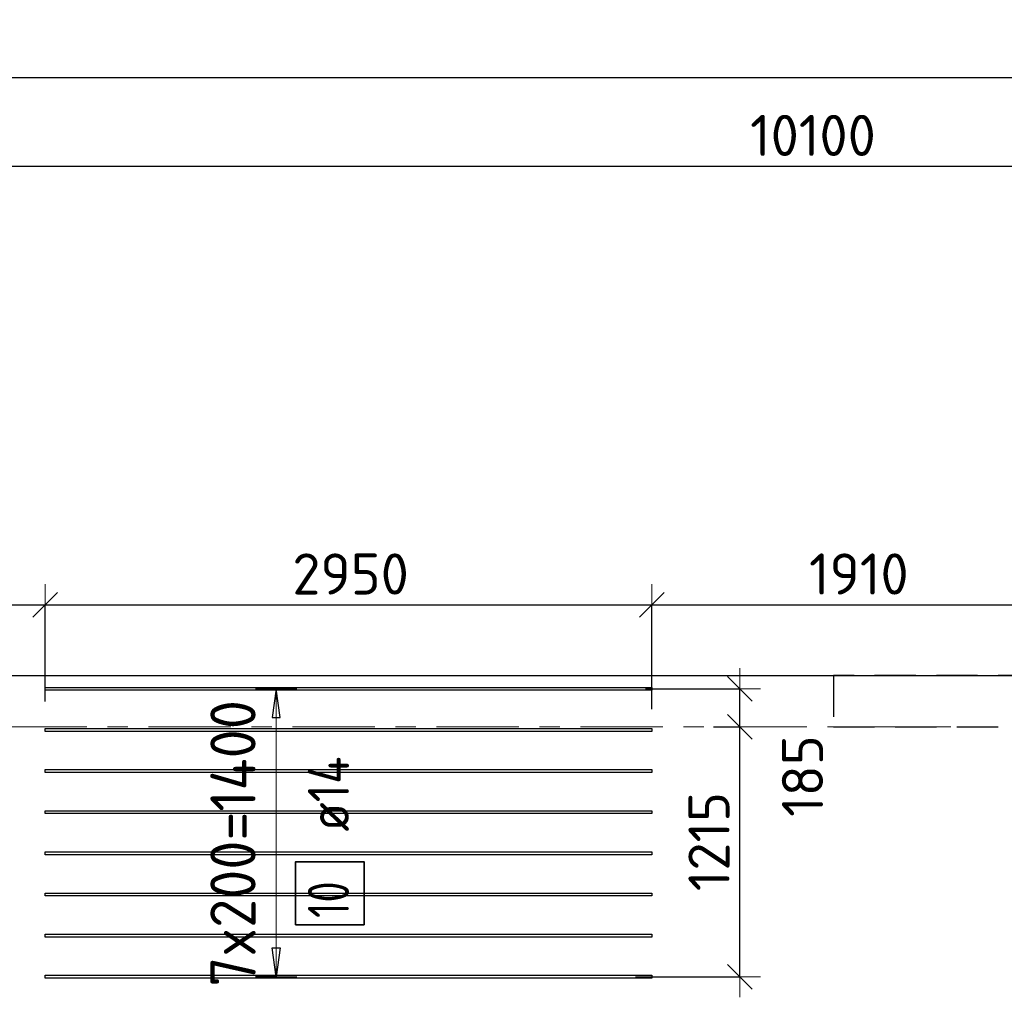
# Model space of a CAD drawing. Header units: metres. Extents: x -38 to 97, y -15 to 21.
# Tile 31 of 111: x 52.74 to 57.53, y 15.09 to 19.84. Entities that reach past the tile are written whole.
import ezdxf

# ---------------------------------------------------------------- set-up
doc = ezdxf.new("R2010")
doc.units = ezdxf.units.M
doc.header["$PDMODE"] = 65
for name, pattern in [('______11', [0.5, 0.4, -0.05, 0, -0.05]), ('______2', [0.27, 0.2, -0.07]), ('______5', [1.1, 0.8, -0.1, 0.1, -0.1])]:
    doc.linetypes.add(name, pattern=pattern)
for name, color, linetype, lineweight in [('XR$2$Осевая линия (1)', 7, '______5', 13), ('XR$2$Размерная линия (1)', 7, 'Continuous', 13), ('XR$3$Перекрытие (1)', 7, 'Continuous', 35), ('XR$3$Размерная линия (1)', 7, 'Continuous', 13), ('XR$5$Перекрытие (1)', 7, 'Continuous', 35), ('XR$5$Размерная линия (1)', 7, 'Continuous', 13)]:
    doc.layers.add(name, color=color, linetype=linetype, lineweight=lineweight)
for name, color, linetype, lineweight, true_color in [('XR$3$Арм.стержн.Доп. Арм верхн.зоны Х', 7, 'Continuous', 35, 0x8c8cff), ('XR$5$Арм.стержн.Доп. Арм верхн.зоны Х', 7, 'Continuous', 35, 0x8c8cff), ('XR$7$Стена_ бетон несущ.', 7, 'Continuous', 70, 0xb4b496)]:
    doc.layers.add(name, color=color, linetype=linetype, lineweight=lineweight, true_color=true_color)
doc.styles.add('ISOCPEUR', font='txt')
doc.dimstyles.new('DIMSTYLE_3', dxfattribs={"dimtxt": 0.2, "dimasz": 0.2, "dimexe": 0, "dimexo": 0, "dimgap": 0.1, "dimtad": 2, "dimdec": 0, "dimlfac": 1000, "dimrnd": 5, "dimzin": 12, "dimdsep": 46, "dimtxsty": 'ISOCPEUR', "dimblk1": 'ALL_ML_STRICH', "dimblk2": 'ALL_ML_STRICH', "dimsah": 1, "dimcen": 0, "dimclrd": 7, "dimclre": 256, "dimclrt": 7, "dimadec": 0, "dimazin": 0, "dimtfac": 1, "dimtdec": 0, "dimtix": 1, "dimtmove": 2, "dimatfit": 3, "dimfxl": 0, "dimtzin": 0, "dimlwd": 0, "dimlwe": -3, "dimarcsym": 0})
doc.dimstyles.new('DIMSTYLE_7', dxfattribs={"dimtxt": 0.2, "dimasz": 0.2, "dimexe": 0, "dimexo": 0, "dimgap": 0.1, "dimtad": 0, "dimdec": 0, "dimlfac": 1000, "dimrnd": 5, "dimzin": 12, "dimdsep": 46, "dimtxsty": 'ISOCPEUR', "dimblk1": 'ALL_ML_STRICH', "dimblk2": 'ALL_ML_STRICH', "dimsah": 1, "dimcen": 0, "dimclrd": 7, "dimclre": 256, "dimclrt": 7, "dimadec": 0, "dimazin": 0, "dimtfac": 1, "dimtdec": 0, "dimtix": 1, "dimtmove": 2, "dimatfit": 3, "dimfxl": 0, "dimtvp": 1.2, "dimtzin": 0, "dimlwd": 0, "dimlwe": -3, "dimarcsym": 0})

# ---------------------------------------------------------------- blocks, each defined once
blk = doc.blocks.new('ALL_ML_STRICH')
at = {"color": 0, "linetype": 'ByBlock', "lineweight": -2}
for p, q in [((0, -0.5), (0, 0.5)), ((-0.3, -0.3), (0.3, 0.3)), ((-1, 0), (0.5, 0))]:
    blk.add_line(p, q, dxfattribs=at)
blk = doc.blocks.new('*D11')
at = {"layer": 'DEFPOINTS', "color": 7, "linetype": 'Continuous', "lineweight": 13, "transparency": 33554687}
for p in [(0.5, 19.5574), (0.5, 19.3768), (61.6, 17.1197)]:
    blk.add_point(p, dxfattribs=at)
at = {"layer": 'XR$2$Размерная линия (1)', "color": 9, "linetype": 'Continuous', "lineweight": -2, "true_color": 0xc7c7c7, "transparency": 33554687}
for p, q in [((0.5, 19.3568), (0.5, 19.5574)), ((61.6, 17.1397), (61.6, 19.5574))]:
    blk.add_line(p, q, dxfattribs=at)
at = {"layer": 'XR$2$Размерная линия (1)', "color": 7, "linetype": 'Continuous', "lineweight": -2, "transparency": 33554687}
blk.add_line((0.5, 19.5574), (61.6, 19.5574), dxfattribs=at)
at = {"layer": 'XR$2$Размерная линия (1)', "color": 7, "linetype": 'Continuous', "lineweight": 13, "transparency": 33554687, "xscale": 0.2, "yscale": 0.2, "zscale": 0.2, "rotation": 180}
blk.add_blockref('ALL_ML_STRICH', (0.5, 19.5574), dxfattribs=at)
at = {"layer": 'XR$2$Размерная линия (1)', "color": 7, "linetype": 'Continuous', "lineweight": 13, "transparency": 33554687, "xscale": 0.2, "yscale": 0.2, "zscale": 0.2}
blk.add_blockref('ALL_ML_STRICH', (61.6, 19.5574), dxfattribs=at)
at = {"layer": 'XR$2$Размерная линия (1)', "color": 7, "linetype": 'Continuous', "lineweight": 13, "transparency": 33554687, "insert": (31.1, 19.7074), "char_height": 0.2, "width": 1, "attachment_point": 5, "style": 'ISOCPEUR'}
blk.add_mtext('\\A1;{61100}', dxfattribs=at)
blk = doc.blocks.new('*D38')
at = {"layer": 'DEFPOINTS', "color": 7, "linetype": 'Continuous', "lineweight": 13, "transparency": 33554687}
for p in [(51.5, 19.1261), (61.6, 17.4912), (51.5, 17.3896)]:
    blk.add_point(p, dxfattribs=at)
at = {"layer": 'XR$2$Размерная линия (1)', "color": 9, "linetype": 'Continuous', "lineweight": -2, "true_color": 0xc7c7c7, "transparency": 33554687}
for p, q in [((51.5, 17.4096), (51.5, 19.1261)), ((61.6, 17.5112), (61.6, 19.1261))]:
    blk.add_line(p, q, dxfattribs=at)
at = {"layer": 'XR$2$Размерная линия (1)', "color": 7, "linetype": 'Continuous', "lineweight": -2, "transparency": 33554687}
blk.add_line((51.5, 19.1261), (61.6, 19.1261), dxfattribs=at)
at = {"layer": 'XR$2$Размерная линия (1)', "color": 7, "linetype": 'Continuous', "lineweight": 13, "transparency": 33554687, "xscale": 0.2, "yscale": 0.2, "zscale": 0.2, "rotation": 180}
blk.add_blockref('ALL_ML_STRICH', (51.5, 19.1261), dxfattribs=at)
at = {"layer": 'XR$2$Размерная линия (1)', "color": 7, "linetype": 'Continuous', "lineweight": 13, "transparency": 33554687, "xscale": 0.2, "yscale": 0.2, "zscale": 0.2}
blk.add_blockref('ALL_ML_STRICH', (61.6, 19.1261), dxfattribs=at)
at = {"layer": 'XR$2$Размерная линия (1)', "color": 7, "linetype": 'Continuous', "lineweight": 13, "transparency": 33554687, "insert": (56.6, 19.2761), "char_height": 0.2, "width": 1, "attachment_point": 5, "style": 'ISOCPEUR'}
blk.add_mtext('\\A1;{10100}', dxfattribs=at)
blk = doc.blocks.new('*D98')
at = {"layer": 'DEFPOINTS', "color": 7, "linetype": 'Continuous', "lineweight": 13, "transparency": 33554687}
for p in [(51.5, 16.9938), (51.5, 16.9301), (52.8673, 16.5045)]:
    blk.add_point(p, dxfattribs=at)
at = {"layer": 'XR$3$Размерная линия (1)', "color": 9, "linetype": 'Continuous', "lineweight": -2, "true_color": 0xc7c7c7, "transparency": 33554687}
for p, q in [((51.5, 16.9501), (51.5, 16.9938)), ((52.8673, 16.5245), (52.8673, 16.9938))]:
    blk.add_line(p, q, dxfattribs=at)
at = {"layer": 'XR$3$Размерная линия (1)', "color": 7, "linetype": 'Continuous', "lineweight": -2, "transparency": 33554687}
blk.add_line((51.5, 16.9938), (52.8673, 16.9938), dxfattribs=at)
at = {"layer": 'XR$3$Размерная линия (1)', "color": 7, "linetype": 'Continuous', "lineweight": 13, "transparency": 33554687, "xscale": 0.2, "yscale": 0.2, "zscale": 0.2, "rotation": 180}
blk.add_blockref('ALL_ML_STRICH', (51.5, 16.9938), dxfattribs=at)
at = {"layer": 'XR$3$Размерная линия (1)', "color": 7, "linetype": 'Continuous', "lineweight": 13, "transparency": 33554687, "xscale": 0.2, "yscale": 0.2, "zscale": 0.2}
blk.add_blockref('ALL_ML_STRICH', (52.8673, 16.9938), dxfattribs=at)
at = {"layer": 'XR$3$Размерная линия (1)', "color": 7, "linetype": 'Continuous', "lineweight": 13, "transparency": 33554687, "insert": (52.2136, 17.1438), "char_height": 0.2, "width": 0.8, "attachment_point": 5, "style": 'ISOCPEUR'}
blk.add_mtext('\\A1;{1365}', dxfattribs=at)
blk = doc.blocks.new('*D99')
at = {"layer": 'DEFPOINTS', "color": 7, "linetype": 'Continuous', "lineweight": 13, "transparency": 33554687}
for p in [(52.8673, 16.9938), (52.8673, 16.5045), (55.8173, 16.4664)]:
    blk.add_point(p, dxfattribs=at)
at = {"layer": 'XR$3$Размерная линия (1)', "color": 9, "linetype": 'Continuous', "lineweight": -2, "true_color": 0xc7c7c7, "transparency": 33554687}
for p, q in [((52.8673, 16.5245), (52.8673, 16.9938)), ((55.8173, 16.4864), (55.8173, 16.9938))]:
    blk.add_line(p, q, dxfattribs=at)
at = {"layer": 'XR$3$Размерная линия (1)', "color": 7, "linetype": 'Continuous', "lineweight": -2, "transparency": 33554687}
blk.add_line((52.8673, 16.9938), (55.8173, 16.9938), dxfattribs=at)
at = {"layer": 'XR$3$Размерная линия (1)', "color": 7, "linetype": 'Continuous', "lineweight": 13, "transparency": 33554687, "xscale": 0.2, "yscale": 0.2, "zscale": 0.2, "rotation": 180}
blk.add_blockref('ALL_ML_STRICH', (52.8673, 16.9938), dxfattribs=at)
at = {"layer": 'XR$3$Размерная линия (1)', "color": 7, "linetype": 'Continuous', "lineweight": 13, "transparency": 33554687, "xscale": 0.2, "yscale": 0.2, "zscale": 0.2}
blk.add_blockref('ALL_ML_STRICH', (55.8173, 16.9938), dxfattribs=at)
at = {"layer": 'XR$3$Размерная линия (1)', "color": 7, "linetype": 'Continuous', "lineweight": 13, "transparency": 33554687, "insert": (54.3523, 17.1438), "char_height": 0.2, "width": 0.8, "attachment_point": 5, "style": 'ISOCPEUR'}
blk.add_mtext('\\A1;{2950}', dxfattribs=at)
blk = doc.blocks.new('*D100')
at = {"layer": 'DEFPOINTS', "color": 7, "linetype": 'Continuous', "lineweight": 13, "transparency": 33554687}
for p in [(55.8173, 16.9938), (55.8173, 16.4664), (57.7288, 16.4947)]:
    blk.add_point(p, dxfattribs=at)
at = {"layer": 'XR$3$Размерная линия (1)', "color": 9, "linetype": 'Continuous', "lineweight": -2, "true_color": 0xc7c7c7, "transparency": 33554687}
for p, q in [((55.8173, 16.4864), (55.8173, 16.9938)), ((57.7288, 16.5147), (57.7288, 16.9938))]:
    blk.add_line(p, q, dxfattribs=at)
at = {"layer": 'XR$3$Размерная линия (1)', "color": 7, "linetype": 'Continuous', "lineweight": -2, "transparency": 33554687}
blk.add_line((55.8173, 16.9938), (57.7288, 16.9938), dxfattribs=at)
at = {"layer": 'XR$3$Размерная линия (1)', "color": 7, "linetype": 'Continuous', "lineweight": 13, "transparency": 33554687, "xscale": 0.2, "yscale": 0.2, "zscale": 0.2, "rotation": 180}
blk.add_blockref('ALL_ML_STRICH', (55.8173, 16.9938), dxfattribs=at)
at = {"layer": 'XR$3$Размерная линия (1)', "color": 7, "linetype": 'Continuous', "lineweight": 13, "transparency": 33554687, "xscale": 0.2, "yscale": 0.2, "zscale": 0.2}
blk.add_blockref('ALL_ML_STRICH', (57.7288, 16.9938), dxfattribs=at)
at = {"layer": 'XR$3$Размерная линия (1)', "color": 7, "linetype": 'Continuous', "lineweight": 13, "transparency": 33554687, "insert": (56.8231, 17.1438), "char_height": 0.2, "width": 0.8, "attachment_point": 5, "style": 'ISOCPEUR'}
blk.add_mtext('\\A1;{1910}', dxfattribs=at)
blk = doc.blocks.new('*D105')
at = {"layer": 'DEFPOINTS', "color": 7, "linetype": 'Continuous', "lineweight": 13, "transparency": 33554687}
for p in [(56.1359, 16.4), (55.7168, 15.1857), (56.2446, 15.1857)]:
    blk.add_point(p, dxfattribs=at)
at = {"layer": 'XR$3$Размерная линия (1)', "color": 9, "linetype": 'Continuous', "lineweight": -2, "true_color": 0xc7c7c7, "transparency": 33554687}
for p, q in [((56.1159, 16.4), (56.2446, 16.4)), ((55.7368, 15.1857), (56.2446, 15.1857))]:
    blk.add_line(p, q, dxfattribs=at)
at = {"layer": 'XR$3$Размерная линия (1)', "color": 7, "linetype": 'Continuous', "lineweight": -2, "transparency": 33554687}
blk.add_line((56.2446, 15.1857), (56.2446, 16.4), dxfattribs=at)
at = {"layer": 'XR$3$Размерная линия (1)', "color": 7, "linetype": 'Continuous', "lineweight": 13, "transparency": 33554687, "xscale": 0.2, "yscale": 0.2, "zscale": 0.2}
for p, rotation in [((56.2446, 16.4), 90), ((56.2446, 15.1857), 270)]:
    blk.add_blockref('ALL_ML_STRICH', p, dxfattribs=dict(at, rotation=rotation))
at = {"layer": 'XR$3$Размерная линия (1)', "color": 7, "linetype": 'Continuous', "lineweight": 13, "transparency": 33554687, "insert": (56.0946, 15.8428), "char_height": 0.2, "width": 0.8, "attachment_point": 5, "rotation": 90, "style": 'ISOCPEUR'}
blk.add_mtext('\\A1;{1215}', dxfattribs=at)
blk = doc.blocks.new('*D106')
at = {"layer": 'DEFPOINTS', "color": 7, "linetype": 'Continuous', "lineweight": 13, "transparency": 33554687}
for p in [(55.7652, 16.5857), (56.1359, 16.4), (56.2446, 16.4)]:
    blk.add_point(p, dxfattribs=at)
at = {"layer": 'XR$3$Размерная линия (1)', "color": 9, "linetype": 'Continuous', "lineweight": -2, "true_color": 0xc7c7c7, "transparency": 33554687}
for p, q in [((55.7852, 16.5857), (56.2446, 16.5857)), ((56.1159, 16.4), (56.2446, 16.4))]:
    blk.add_line(p, q, dxfattribs=at)
at = {"layer": 'XR$3$Размерная линия (1)', "color": 7, "linetype": 'Continuous', "lineweight": -2, "transparency": 33554687}
blk.add_line((56.2446, 16.4), (56.2446, 16.5857), dxfattribs=at)
at = {"layer": 'XR$3$Размерная линия (1)', "color": 7, "linetype": 'Continuous', "lineweight": 13, "transparency": 33554687, "xscale": 0.2, "yscale": 0.2, "zscale": 0.2}
for p, rotation in [((56.2446, 16.5857), 90), ((56.2446, 16.4), 270)]:
    blk.add_blockref('ALL_ML_STRICH', p, dxfattribs=dict(at, rotation=rotation))
at = {"layer": 'XR$3$Размерная линия (1)', "color": 7, "linetype": 'Continuous', "lineweight": 13, "transparency": 33554687, "insert": (56.5493, 16.1613), "char_height": 0.2, "width": 0.6, "attachment_point": 5, "rotation": 90, "style": 'ISOCPEUR'}
blk.add_mtext('\\A1;{185}', dxfattribs=at)
blk = doc.blocks.new('*D395')
at = {"layer": 'DEFPOINTS', "color": 7, "linetype": 'Continuous', "lineweight": 13, "transparency": 33554687}
for p in [(51.5, 16.9938), (51.5, 16.9301), (52.8673, 16.5045)]:
    blk.add_point(p, dxfattribs=at)
at = {"layer": 'XR$5$Размерная линия (1)', "color": 9, "linetype": 'Continuous', "lineweight": -2, "true_color": 0xc7c7c7, "transparency": 33554687}
for p, q in [((51.5, 16.9501), (51.5, 16.9938)), ((52.8673, 16.5245), (52.8673, 16.9938))]:
    blk.add_line(p, q, dxfattribs=at)
at = {"layer": 'XR$5$Размерная линия (1)', "color": 7, "linetype": 'Continuous', "lineweight": -2, "transparency": 33554687}
blk.add_line((51.5, 16.9938), (52.8673, 16.9938), dxfattribs=at)
at = {"layer": 'XR$5$Размерная линия (1)', "color": 7, "linetype": 'Continuous', "lineweight": 13, "transparency": 33554687, "xscale": 0.2, "yscale": 0.2, "zscale": 0.2, "rotation": 180}
blk.add_blockref('ALL_ML_STRICH', (51.5, 16.9938), dxfattribs=at)
at = {"layer": 'XR$5$Размерная линия (1)', "color": 7, "linetype": 'Continuous', "lineweight": 13, "transparency": 33554687, "xscale": 0.2, "yscale": 0.2, "zscale": 0.2}
blk.add_blockref('ALL_ML_STRICH', (52.8673, 16.9938), dxfattribs=at)
at = {"layer": 'XR$5$Размерная линия (1)', "color": 7, "linetype": 'Continuous', "lineweight": 13, "transparency": 33554687, "insert": (52.2136, 17.1438), "char_height": 0.2, "width": 0.8, "attachment_point": 5, "style": 'ISOCPEUR'}
blk.add_mtext('\\A1;{1365}', dxfattribs=at)
blk = doc.blocks.new('*D396')
at = {"layer": 'DEFPOINTS', "color": 7, "linetype": 'Continuous', "lineweight": 13, "transparency": 33554687}
for p in [(52.8673, 16.9938), (52.8673, 16.5045), (55.8173, 16.4664)]:
    blk.add_point(p, dxfattribs=at)
at = {"layer": 'XR$5$Размерная линия (1)', "color": 9, "linetype": 'Continuous', "lineweight": -2, "true_color": 0xc7c7c7, "transparency": 33554687}
for p, q in [((52.8673, 16.5245), (52.8673, 16.9938)), ((55.8173, 16.4864), (55.8173, 16.9938))]:
    blk.add_line(p, q, dxfattribs=at)
at = {"layer": 'XR$5$Размерная линия (1)', "color": 7, "linetype": 'Continuous', "lineweight": -2, "transparency": 33554687}
blk.add_line((52.8673, 16.9938), (55.8173, 16.9938), dxfattribs=at)
at = {"layer": 'XR$5$Размерная линия (1)', "color": 7, "linetype": 'Continuous', "lineweight": 13, "transparency": 33554687, "xscale": 0.2, "yscale": 0.2, "zscale": 0.2, "rotation": 180}
blk.add_blockref('ALL_ML_STRICH', (52.8673, 16.9938), dxfattribs=at)
at = {"layer": 'XR$5$Размерная линия (1)', "color": 7, "linetype": 'Continuous', "lineweight": 13, "transparency": 33554687, "xscale": 0.2, "yscale": 0.2, "zscale": 0.2}
blk.add_blockref('ALL_ML_STRICH', (55.8173, 16.9938), dxfattribs=at)
at = {"layer": 'XR$5$Размерная линия (1)', "color": 7, "linetype": 'Continuous', "lineweight": 13, "transparency": 33554687, "insert": (54.3523, 17.1438), "char_height": 0.2, "width": 0.8, "attachment_point": 5, "style": 'ISOCPEUR'}
blk.add_mtext('\\A1;{2950}', dxfattribs=at)
blk = doc.blocks.new('*D397')
at = {"layer": 'DEFPOINTS', "color": 7, "linetype": 'Continuous', "lineweight": 13, "transparency": 33554687}
for p in [(55.8173, 16.9938), (55.8173, 16.4664), (57.7288, 16.4947)]:
    blk.add_point(p, dxfattribs=at)
at = {"layer": 'XR$5$Размерная линия (1)', "color": 9, "linetype": 'Continuous', "lineweight": -2, "true_color": 0xc7c7c7, "transparency": 33554687}
for p, q in [((55.8173, 16.4864), (55.8173, 16.9938)), ((57.7288, 16.5147), (57.7288, 16.9938))]:
    blk.add_line(p, q, dxfattribs=at)
at = {"layer": 'XR$5$Размерная линия (1)', "color": 7, "linetype": 'Continuous', "lineweight": -2, "transparency": 33554687}
blk.add_line((55.8173, 16.9938), (57.7288, 16.9938), dxfattribs=at)
at = {"layer": 'XR$5$Размерная линия (1)', "color": 7, "linetype": 'Continuous', "lineweight": 13, "transparency": 33554687, "xscale": 0.2, "yscale": 0.2, "zscale": 0.2, "rotation": 180}
blk.add_blockref('ALL_ML_STRICH', (55.8173, 16.9938), dxfattribs=at)
at = {"layer": 'XR$5$Размерная линия (1)', "color": 7, "linetype": 'Continuous', "lineweight": 13, "transparency": 33554687, "xscale": 0.2, "yscale": 0.2, "zscale": 0.2}
blk.add_blockref('ALL_ML_STRICH', (57.7288, 16.9938), dxfattribs=at)
at = {"layer": 'XR$5$Размерная линия (1)', "color": 7, "linetype": 'Continuous', "lineweight": 13, "transparency": 33554687, "insert": (56.8231, 17.1438), "char_height": 0.2, "width": 0.8, "attachment_point": 5, "style": 'ISOCPEUR'}
blk.add_mtext('\\A1;{1910}', dxfattribs=at)
blk = doc.blocks.new('*D402')
at = {"layer": 'DEFPOINTS', "color": 7, "linetype": 'Continuous', "lineweight": 13, "transparency": 33554687}
for p in [(56.1359, 16.4), (55.7168, 15.1857), (56.2446, 15.1857)]:
    blk.add_point(p, dxfattribs=at)
at = {"layer": 'XR$5$Размерная линия (1)', "color": 9, "linetype": 'Continuous', "lineweight": -2, "true_color": 0xc7c7c7, "transparency": 33554687}
for p, q in [((56.1159, 16.4), (56.2446, 16.4)), ((55.7368, 15.1857), (56.2446, 15.1857))]:
    blk.add_line(p, q, dxfattribs=at)
at = {"layer": 'XR$5$Размерная линия (1)', "color": 7, "linetype": 'Continuous', "lineweight": -2, "transparency": 33554687}
blk.add_line((56.2446, 15.1857), (56.2446, 16.4), dxfattribs=at)
at = {"layer": 'XR$5$Размерная линия (1)', "color": 7, "linetype": 'Continuous', "lineweight": 13, "transparency": 33554687, "xscale": 0.2, "yscale": 0.2, "zscale": 0.2}
for p, rotation in [((56.2446, 16.4), 90), ((56.2446, 15.1857), 270)]:
    blk.add_blockref('ALL_ML_STRICH', p, dxfattribs=dict(at, rotation=rotation))
at = {"layer": 'XR$5$Размерная линия (1)', "color": 7, "linetype": 'Continuous', "lineweight": 13, "transparency": 33554687, "insert": (56.0946, 15.8428), "char_height": 0.2, "width": 0.8, "attachment_point": 5, "rotation": 90, "style": 'ISOCPEUR'}
blk.add_mtext('\\A1;{1215}', dxfattribs=at)
blk = doc.blocks.new('*D403')
at = {"layer": 'DEFPOINTS', "color": 7, "linetype": 'Continuous', "lineweight": 13, "transparency": 33554687}
for p in [(55.7652, 16.5857), (56.1359, 16.4), (56.2446, 16.4)]:
    blk.add_point(p, dxfattribs=at)
at = {"layer": 'XR$5$Размерная линия (1)', "color": 9, "linetype": 'Continuous', "lineweight": -2, "true_color": 0xc7c7c7, "transparency": 33554687}
for p, q in [((55.7852, 16.5857), (56.2446, 16.5857)), ((56.1159, 16.4), (56.2446, 16.4))]:
    blk.add_line(p, q, dxfattribs=at)
at = {"layer": 'XR$5$Размерная линия (1)', "color": 7, "linetype": 'Continuous', "lineweight": -2, "transparency": 33554687}
blk.add_line((56.2446, 16.4), (56.2446, 16.5857), dxfattribs=at)
at = {"layer": 'XR$5$Размерная линия (1)', "color": 7, "linetype": 'Continuous', "lineweight": 13, "transparency": 33554687, "xscale": 0.2, "yscale": 0.2, "zscale": 0.2}
for p, rotation in [((56.2446, 16.5857), 90), ((56.2446, 16.4), 270)]:
    blk.add_blockref('ALL_ML_STRICH', p, dxfattribs=dict(at, rotation=rotation))
at = {"layer": 'XR$5$Размерная линия (1)', "color": 7, "linetype": 'Continuous', "lineweight": 13, "transparency": 33554687, "insert": (56.5493, 16.1613), "char_height": 0.2, "width": 0.6, "attachment_point": 5, "rotation": 90, "style": 'ISOCPEUR'}
blk.add_mtext('\\A1;{185}', dxfattribs=at)

msp = doc.modelspace()

# ---------------------------------------------------------------- linework, layer by layer
at = {"layer": 'XR$2$Осевая линия (1)', "color": 253, "linetype": '______11', "lineweight": 13, "true_color": 0xa0a0a0, "transparency": 33554687}
msp.add_line((-2.63, 16.4), (62.6, 16.4), dxfattribs=at)
at = {"layer": 'XR$3$Арм.стержн.Доп. Арм верхн.зоны Х', "color": 253, "linetype": 'Continuous', "lineweight": -3, "true_color": 0xa0a0a0, "transparency": 33554687}
for p, q in [((53.9905, 16.5857), (53.8905, 16.5857)), ((53.9905, 16.5857), (54.0905, 16.5857)), ((53.9905, 15.1857), (53.8905, 15.1857)), ((53.9905, 15.1857), (54.0905, 15.1857))]:
    msp.add_line(p, q, dxfattribs=at)
at = {"layer": 'XR$3$Арм.стержн.Доп. Арм верхн.зоны Х', "color": 7, "linetype": 'Continuous', "lineweight": 25, "transparency": 33554687}
for p, q in [((53.9905, 16.5857), (53.9705, 16.4457)), ((54.0105, 16.4457), (53.9905, 16.5857)), ((53.9705, 16.4457), (54.0105, 16.4457)), ((53.9905, 15.1857), (53.9705, 15.3257)), ((53.9705, 15.3257), (54.0105, 15.3257)), ((54.0105, 15.3257), (53.9905, 15.1857))]:
    msp.add_line(p, q, dxfattribs=at)
at = {"layer": 'XR$3$Арм.стержн.Доп. Арм верхн.зоны Х', "color": 7, "linetype": 'Continuous', "lineweight": 13, "transparency": 33554687}
for p, q in [((53.9905, 16.5857), (53.9905, 16.5857)), ((53.9905, 15.1857), (53.9905, 16.5857)), ((53.9905, 15.1857), (53.9905, 15.1857))]:
    msp.add_line(p, q, dxfattribs=at)
at = {"layer": 'XR$3$Арм.стержн.Доп. Арм верхн.зоны Х', "color": 7, "linetype": 'Continuous', "lineweight": 25, "transparency": 33554687}
for points in [[(55.8173, 16.5787), (52.8673, 16.5787), (52.8673, 16.5927), (55.8173, 16.5927), (55.8173, 16.5787)], [(55.8173, 16.3787), (52.8673, 16.3787), (52.8673, 16.3927), (55.8173, 16.3927), (55.8173, 16.3787)], [(55.8173, 16.1787), (52.8673, 16.1787), (52.8673, 16.1927), (55.8173, 16.1927), (55.8173, 16.1787)], [(55.8173, 15.9787), (52.8673, 15.9787), (52.8673, 15.9927), (55.8173, 15.9927), (55.8173, 15.9787)], [(55.8173, 15.7787), (52.8673, 15.7787), (52.8673, 15.7927), (55.8173, 15.7927), (55.8173, 15.7787)], [(55.8173, 15.5787), (52.8673, 15.5787), (52.8673, 15.5927), (55.8173, 15.5927), (55.8173, 15.5787)], [(55.8173, 15.3787), (52.8673, 15.3787), (52.8673, 15.3927), (55.8173, 15.3927), (55.8173, 15.3787)], [(55.8173, 15.1787), (52.8673, 15.1787), (52.8673, 15.1927), (55.8173, 15.1927), (55.8173, 15.1787)]]:
    msp.add_lwpolyline(points, dxfattribs=at)
at = {"layer": 'XR$3$Арм.стержн.Доп. Арм верхн.зоны Х', "color": 7, "linetype": 'Continuous', "lineweight": 35, "transparency": 33554687}
msp.add_lwpolyline([(54.4179, 15.4381), (54.4179, 15.7448), (54.0846, 15.7448), (54.0846, 15.4381), (54.4179, 15.4381)], dxfattribs=at)
at = {"layer": 'XR$3$Перекрытие (1)', "color": 7, "linetype": 'Continuous', "lineweight": 25, "transparency": 33554687}
msp.add_line((51.6, 16.6502), (61.85, 16.6502), dxfattribs=at)
at = {"layer": 'XR$5$Арм.стержн.Доп. Арм верхн.зоны Х', "color": 253, "linetype": 'Continuous', "lineweight": -3, "true_color": 0xa0a0a0, "transparency": 33554687}
for p, q in [((53.9905, 16.5857), (53.8905, 16.5857)), ((53.9905, 16.5857), (54.0905, 16.5857)), ((53.9905, 15.1857), (53.8905, 15.1857)), ((53.9905, 15.1857), (54.0905, 15.1857))]:
    msp.add_line(p, q, dxfattribs=at)
at = {"layer": 'XR$5$Арм.стержн.Доп. Арм верхн.зоны Х', "color": 7, "linetype": 'Continuous', "lineweight": 25, "transparency": 33554687}
for p, q in [((53.9905, 16.5857), (53.9705, 16.4457)), ((54.0105, 16.4457), (53.9905, 16.5857)), ((53.9705, 16.4457), (54.0105, 16.4457)), ((53.9905, 15.1857), (53.9705, 15.3257)), ((53.9705, 15.3257), (54.0105, 15.3257)), ((54.0105, 15.3257), (53.9905, 15.1857))]:
    msp.add_line(p, q, dxfattribs=at)
at = {"layer": 'XR$5$Арм.стержн.Доп. Арм верхн.зоны Х', "color": 7, "linetype": 'Continuous', "lineweight": 13, "transparency": 33554687}
for p, q in [((53.9905, 16.5857), (53.9905, 16.5857)), ((53.9905, 15.1857), (53.9905, 16.5857)), ((53.9905, 15.1857), (53.9905, 15.1857))]:
    msp.add_line(p, q, dxfattribs=at)
at = {"layer": 'XR$5$Арм.стержн.Доп. Арм верхн.зоны Х', "color": 7, "linetype": 'Continuous', "lineweight": 25, "transparency": 33554687}
for points in [[(55.8173, 16.5787), (52.8673, 16.5787), (52.8673, 16.5927), (55.8173, 16.5927), (55.8173, 16.5787)], [(55.8173, 16.3787), (52.8673, 16.3787), (52.8673, 16.3927), (55.8173, 16.3927), (55.8173, 16.3787)], [(55.8173, 16.1787), (52.8673, 16.1787), (52.8673, 16.1927), (55.8173, 16.1927), (55.8173, 16.1787)], [(55.8173, 15.9787), (52.8673, 15.9787), (52.8673, 15.9927), (55.8173, 15.9927), (55.8173, 15.9787)], [(55.8173, 15.7787), (52.8673, 15.7787), (52.8673, 15.7927), (55.8173, 15.7927), (55.8173, 15.7787)], [(55.8173, 15.5787), (52.8673, 15.5787), (52.8673, 15.5927), (55.8173, 15.5927), (55.8173, 15.5787)], [(55.8173, 15.3787), (52.8673, 15.3787), (52.8673, 15.3927), (55.8173, 15.3927), (55.8173, 15.3787)], [(55.8173, 15.1787), (52.8673, 15.1787), (52.8673, 15.1927), (55.8173, 15.1927), (55.8173, 15.1787)]]:
    msp.add_lwpolyline(points, dxfattribs=at)
at = {"layer": 'XR$5$Арм.стержн.Доп. Арм верхн.зоны Х', "color": 7, "linetype": 'Continuous', "lineweight": 35, "transparency": 33554687}
msp.add_lwpolyline([(54.4179, 15.4381), (54.4179, 15.7448), (54.0846, 15.7448), (54.0846, 15.4381), (54.4179, 15.4381)], dxfattribs=at)
at = {"layer": 'XR$5$Перекрытие (1)', "color": 7, "linetype": 'Continuous', "lineweight": 25, "transparency": 33554687}
msp.add_line((51.6, 16.6502), (61.85, 16.6502), dxfattribs=at)
at = {"layer": 'XR$7$Стена_ бетон несущ.', "color": 253, "linetype": '______2', "lineweight": -3, "true_color": 0xa0a0a0, "transparency": 33554687}
msp.add_lwpolyline([(57.7, 16.65), (56.7, 16.65), (56.7, 16.4), (57.7, 16.4), (57.7, 16.65)], close=True, dxfattribs=at)

# ---------------------------------------------------------------- texts
at = {"layer": 'XR$3$Арм.стержн.Доп. Арм верхн.зоны Х', "color": 7, "linetype": 'Continuous', "lineweight": 13, "transparency": 33554687, "insert": (53.8905, 15.1377), "char_height": 0.22, "width": 1.620839, "attachment_point": 7, "rotation": 90, "style": 'ISOCPEUR'}
msp.add_mtext('\\W0.94;7x200=1400', dxfattribs=at)
at = {"layer": 'XR$3$Арм.стержн.Доп. Арм верхн.зоны Х', "color": 7, "linetype": 'Continuous', "lineweight": 25, "transparency": 33554687, "char_height": 0.2, "attachment_point": 7, "rotation": 90, "style": 'ISOCPEUR'}
for s, insert, width in [('\\W0.89; ø14 ', (54.3446, 15.7781), 0.769432), ('\\W0.75;10', (54.3446, 15.4715), 0.314854)]:
    msp.add_mtext(s, dxfattribs=dict(at, insert=insert, width=width))
at = {"layer": 'XR$5$Арм.стержн.Доп. Арм верхн.зоны Х', "color": 7, "linetype": 'Continuous', "lineweight": 13, "transparency": 33554687, "insert": (53.8905, 15.1377), "char_height": 0.22, "width": 1.620839, "attachment_point": 7, "rotation": 90, "style": 'ISOCPEUR'}
msp.add_mtext('\\W0.94;7x200=1400', dxfattribs=at)
at = {"layer": 'XR$5$Арм.стержн.Доп. Арм верхн.зоны Х', "color": 7, "linetype": 'Continuous', "lineweight": 25, "transparency": 33554687, "char_height": 0.2, "attachment_point": 7, "rotation": 90, "style": 'ISOCPEUR'}
for s, insert, width in [('\\W0.89; ø14 ', (54.3446, 15.7781), 0.769432), ('\\W0.75;10', (54.3446, 15.4715), 0.314854)]:
    msp.add_mtext(s, dxfattribs=dict(at, insert=insert, width=width))

# ---------------------------------------------------------------- dimensions: what is measured, and where the dimension line sits
at = {"layer": 'XR$2$Размерная линия (1)', "color": 7, "linetype": 'Continuous', "lineweight": 13, "transparency": 33554687}
for base, p1, p2, picture, middle in [((61.6, 19.5574), (0.5, 19.3568), (61.6, 17.1397), '*D11', (31.1, 19.7074)), ((61.6, 19.1261), (51.5, 17.4096), (61.6, 17.5112), '*D38', (56.6, 19.2761))]:
    dim = msp.add_linear_dim(base=base, p1=p1, p2=p2, dimstyle='DIMSTYLE_3', override={"dimpost": '<>', "dimclrd": 7, "dimclre": 9, "dimclrt": 7, "dimlwd": 0, "dimlwe": 65533}, dxfattribs=at)
    dim.commit()
    dim.dimension.update_dxf_attribs({"geometry": picture, "text_midpoint": middle, "dimtype": 160})
at = {"layer": 'XR$3$Размерная линия (1)', "color": 7, "linetype": 'Continuous', "lineweight": 13, "transparency": 33554687}
for base, p1, p2, picture, middle in [((52.8673, 16.9938), (51.5, 16.9501), (52.8673, 16.5245), '*D98', (52.2136, 17.1438)), ((55.8173, 16.9938), (52.8673, 16.5245), (55.8173, 16.4864), '*D99', (54.3523, 17.1438)), ((57.72884, 16.99378), (55.81727, 16.48644), (57.72884, 16.51469), '*D100', (56.82305, 17.14378))]:
    dim = msp.add_linear_dim(base=base, p1=p1, p2=p2, dimstyle='DIMSTYLE_3', override={"dimpost": '<>', "dimclrd": 7, "dimclre": 9, "dimclrt": 7, "dimlwd": 0, "dimlwe": 65533}, dxfattribs=at)
    dim.commit()
    dim.dimension.update_dxf_attribs({"geometry": picture, "text_midpoint": middle, "dimtype": 160})
for base, p1, p2, dimstyle, picture, middle in [((56.2446, 16.5857), (56.1159, 16.4), (55.7852, 16.5857), 'DIMSTYLE_7', '*D106', (56.5493, 16.1613)), ((56.2446, 16.4), (55.7368, 15.1857), (56.1159, 16.4), 'DIMSTYLE_3', '*D105', (56.0946, 15.8428))]:
    dim = msp.add_linear_dim(base=base, p1=p1, p2=p2, angle=90, dimstyle=dimstyle, override={"dimpost": '<>', "dimclrd": 7, "dimclre": 9, "dimclrt": 7, "dimlwd": 0, "dimlwe": 65533}, dxfattribs=at)
    dim.commit()
    dim.dimension.update_dxf_attribs({"geometry": picture, "text_midpoint": middle, "dimtype": 160})
at = {"layer": 'XR$5$Размерная линия (1)', "color": 7, "linetype": 'Continuous', "lineweight": 13, "transparency": 33554687}
for base, p1, p2, picture, middle in [((52.8673, 16.9938), (51.5, 16.9501), (52.8673, 16.5245), '*D395', (52.2136, 17.1438)), ((55.8173, 16.9938), (52.8673, 16.5245), (55.8173, 16.4864), '*D396', (54.3523, 17.1438)), ((57.72884, 16.99378), (55.81727, 16.48644), (57.72884, 16.51469), '*D397', (56.82305, 17.14378))]:
    dim = msp.add_linear_dim(base=base, p1=p1, p2=p2, dimstyle='DIMSTYLE_3', override={"dimpost": '<>', "dimclrd": 7, "dimclre": 9, "dimclrt": 7, "dimlwd": 0, "dimlwe": 65533}, dxfattribs=at)
    dim.commit()
    dim.dimension.update_dxf_attribs({"geometry": picture, "text_midpoint": middle, "dimtype": 160})
for base, p1, p2, dimstyle, picture, middle in [((56.2446, 16.5857), (56.1159, 16.4), (55.7852, 16.5857), 'DIMSTYLE_7', '*D403', (56.5493, 16.1613)), ((56.2446, 16.4), (55.7368, 15.1857), (56.1159, 16.4), 'DIMSTYLE_3', '*D402', (56.0946, 15.8428))]:
    dim = msp.add_linear_dim(base=base, p1=p1, p2=p2, angle=90, dimstyle=dimstyle, override={"dimpost": '<>', "dimclrd": 7, "dimclre": 9, "dimclrt": 7, "dimlwd": 0, "dimlwe": 65533}, dxfattribs=at)
    dim.commit()
    dim.dimension.update_dxf_attribs({"geometry": picture, "text_midpoint": middle, "dimtype": 160})

doc.saveas('drawing.dxf')
